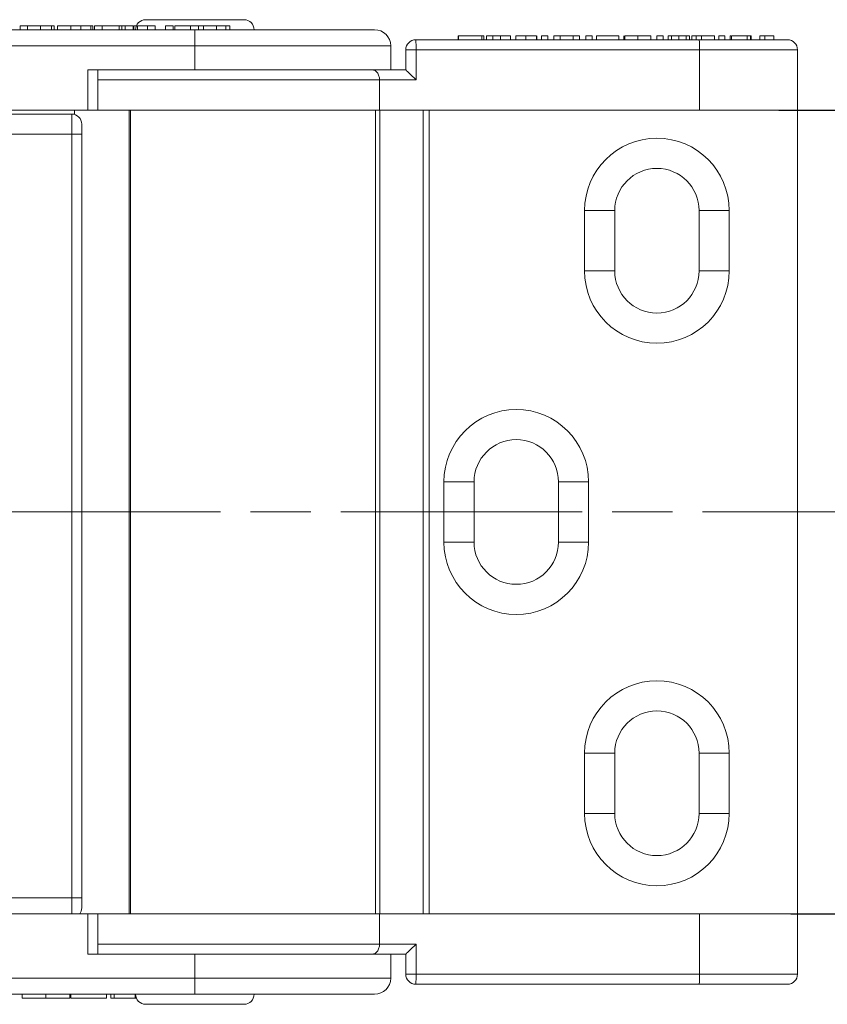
# Model space of a CAD drawing. Header units: millimetres. Extents: x 3578 to 4080, y -235 to 116.
# Tile 10 of 34: x 3964 to 4004, y -151 to -102. Entities that reach past the tile are written whole.
import ezdxf

# ---------------------------------------------------------------- set-up
doc = ezdxf.new("R2010")
doc.units = ezdxf.units.MM
doc.linetypes.add('ACAD_ISO08W100', pattern=[36, 24, -3, 6, -3])
doc.linetypes.add('CENTER', pattern=[0.6, 0.375, -0.075, 0.075, -0.075])
doc.layers.add('中心线', color=1, linetype='CENTER', lineweight=25)
doc.styles.get("Standard").update_dxf_attribs({"font": '仿宋_GB2312.ttf', "width": 0.8})
doc.dimstyles.new('ISO-15', dxfattribs={"dimtxt": 5, "dimasz": 5, "dimexe": 2.5, "dimexo": 0.625, "dimgap": 2.5, "dimtad": 1, "dimdsep": 46, "dimtxsty": 'Standard', "dimcen": 2.5, "dimadec": 0, "dimazin": 0, "dimtfac": 1, "dimtmove": 0, "dimatfit": 3, "dimfxl": 0, "dimarcsym": 0})

# ---------------------------------------------------------------- blocks, each defined once
blk = doc.blocks.new('*D345')
at = {"color": 0, "lineweight": -2}
for p, q in [((4001.507, -106.246), (4027.524, -106.246)), ((4025.024, -111.246), (4025.024, -141.246)), ((4002.096, -146.246), (4027.524, -146.246))]:
    blk.add_line(p, q, dxfattribs=at)
at = {"color": 0, "lineweight": 9}
for points in [[(4024.19, -111.246), (4025.857, -111.246), (4025.024, -106.246)], [(4024.19, -141.246), (4025.857, -141.246), (4025.024, -146.246)]]:
    blk.add_solid(points, dxfattribs=at)
at = {"layer": 'Defpoints', "color": 0, "lineweight": 9}
for p in [(4000.882, -106.246), (4001.471, -146.246), (4025.024, -146.246)]:
    blk.add_point(p, dxfattribs=at)
at = {"color": 0, "lineweight": 9, "insert": (4020.024, -126.246), "char_height": 5, "attachment_point": 5, "rotation": 90}
blk.add_mtext('40', dxfattribs=at)

msp = doc.modelspace()

# ---------------------------------------------------------------- linework, layer by layer
at = {"color": 7, "linetype": 'Continuous', "lineweight": 15}
for p, q in [((3972.436, -102.246), (3958.107, -102.246)), ((3963.738, -102.246), (3963.738, -102.046)), ((3964.105, -102.246), (3964.105, -102.046)), ((3964.573, -102.046), (3964.51, -102.046)), ((3964.76, -102.046), (3964.76, -102.246)), ((3965.297, -102.246), (3965.297, -102.046)), ((3965.439, -102.246), (3965.439, -102.046)), ((3965.591, -102.046), (3965.591, -102.246)), ((3965.591, -102.046), (3966.268, -102.046)), ((3966.268, -102.246), (3966.268, -102.046)), ((3967.197, -102.046), (3966.615, -102.046)), ((3966.753, -102.246), (3966.753, -102.046)), ((3967.357, -102.046), (3967.197, -102.046)), ((3967.258, -102.246), (3967.258, -102.046)), ((3967.357, -102.246), (3967.357, -102.046)), ((3967.436, -102.246), (3967.436, -102.046)), ((3967.821, -102.046), (3967.436, -102.046)), ((3967.821, -102.046), (3967.821, -102.246)), ((3968.667, -102.046), (3967.821, -102.046)), ((3968.667, -102.246), (3968.667, -102.046)), ((3968.795, -102.046), (3968.667, -102.046)), ((3968.795, -102.246), (3968.795, -102.046)), ((3968.973, -102.046), (3968.795, -102.046)), ((3968.973, -102.246), (3968.973, -102.046)), ((3969.358, -102.046), (3968.973, -102.046)), ((3969.358, -102.046), (3969.358, -102.246)), ((3969.404, -102.246), (3969.404, -102.046)), ((3969.588, -102.246), (3969.588, -102.046)), ((3970.075, -102.246), (3970.075, -102.046)), ((3970.075, -102.046), (3970.46, -102.046)), ((3970.46, -102.246), (3970.46, -102.046)), ((3970.971, -102.246), (3970.971, -102.046)), ((3971.356, -102.046), (3970.971, -102.046)), ((3971.356, -102.046), (3971.356, -102.246)), ((3971.432, -102.246), (3971.432, -102.046)), ((3972.226, -102.046), (3971.432, -102.046)), ((3972.226, -102.246), (3972.226, -102.046)), ((3972.611, -102.046), (3972.226, -102.046)), ((3972.436, -103.046), (3972.436, -102.246)), ((3972.611, -102.046), (3972.611, -102.246)), ((3972.867, -102.046), (3972.611, -102.046)), ((3972.867, -102.246), (3972.867, -102.046)), ((3973.52, -102.246), (3973.52, -102.046)), ((3973.976, -102.246), (3973.976, -102.046)), ((3974.174, -102.246), (3974.174, -102.046)), ((3983.436, -102.746), (3997.544, -102.746)), ((3985.539, -102.746), (3985.539, -102.546)), ((3985.564, -102.546), (3985.539, -102.546)), ((3986.718, -102.546), (3985.564, -102.546)), ((3985.564, -102.746), (3985.564, -102.546)), ((3986.718, -102.746), (3986.718, -102.546)), ((3986.821, -102.546), (3986.718, -102.546)), ((3986.821, -102.746), (3986.821, -102.546)), ((3986.949, -102.746), (3986.949, -102.546)), ((3987.267, -102.746), (3987.267, -102.546)), ((3987.645, -102.746), (3987.645, -102.546)), ((3987.645, -102.546), (3988.154, -102.546)), ((3988.154, -102.746), (3988.154, -102.546)), ((3988.411, -102.746), (3988.411, -102.546)), ((3988.911, -102.746), (3988.911, -102.546)), ((3989.436, -102.746), (3989.436, -102.546)), ((3989.462, -102.746), (3989.462, -102.546)), ((3989.693, -102.746), (3989.693, -102.546)), ((3990, -102.546), (3989.693, -102.546)), ((3990, -102.746), (3990, -102.546)), ((3990.308, -102.746), (3990.308, -102.546)), ((3990.616, -102.546), (3990.308, -102.546)), ((3991.268, -102.546), (3990.616, -102.546)), ((3990.616, -102.746), (3990.616, -102.546)), ((3991.268, -102.746), (3991.268, -102.546)), ((3991.59, -102.546), (3991.268, -102.546)), ((3991.59, -102.746), (3991.59, -102.546)), ((3991.898, -102.746), (3991.898, -102.546)), ((3992.206, -102.546), (3991.898, -102.546)), ((3992.206, -102.746), (3992.206, -102.546)), ((3992.436, -102.746), (3992.436, -102.546)), ((3993.539, -102.546), (3992.436, -102.546)), ((3993.539, -102.746), (3993.539, -102.546)), ((3993.795, -102.746), (3993.795, -102.546)), ((3993.847, -102.746), (3993.847, -102.546)), ((3994.479, -102.746), (3994.479, -102.546)), ((3994.479, -102.546), (3995.129, -102.546)), ((3995.129, -102.746), (3995.129, -102.546)), ((3995.744, -102.546), (3995.436, -102.546)), ((3995.436, -102.746), (3995.436, -102.546)), ((3995.744, -102.746), (3995.744, -102.546)), ((3996, -102.746), (3996, -102.546)), ((3996.158, -102.746), (3996.158, -102.546)), ((3996.526, -102.746), (3996.526, -102.546)), ((3996.893, -102.546), (3996.893, -102.746)), ((3997.052, -102.746), (3997.052, -102.546)), ((3997.18, -102.746), (3997.18, -102.546)), ((3997.385, -102.546), (3997.18, -102.546)), ((3997.385, -102.746), (3997.385, -102.546)), ((3997.652, -102.546), (3997.385, -102.546)), ((3997.652, -102.746), (3997.652, -102.546)), ((3998.308, -102.546), (3997.652, -102.546)), ((3998.308, -102.746), (3998.308, -102.546)), ((3998.821, -102.546), (3998.513, -102.546)), ((3998.513, -102.746), (3998.513, -102.546)), ((3998.821, -102.746), (3998.821, -102.546)), ((3999.077, -102.746), (3999.077, -102.546)), ((3999.154, -102.746), (3999.154, -102.546)), ((3999.923, -102.546), (3999.154, -102.546)), ((3999.923, -102.746), (3999.923, -102.546)), ((4000.103, -102.546), (3999.923, -102.546)), ((4000.103, -102.746), (4000.103, -102.546)), ((4000.129, -102.546), (4000.103, -102.546)), ((4000.129, -102.746), (4000.129, -102.546)), ((4000.564, -102.546), (4000.564, -102.746)), ((4000.564, -102.546), (4000.81, -102.546)), ((4000.81, -102.746), (4000.81, -102.546)), ((4001.257, -102.746), (4001.257, -102.546)), ((3957.772, -103.046), (3972.436, -103.046)), ((3972.436, -103.046), (3972.436, -104.246)), ((3982.186, -103.046), (3972.436, -103.046)), ((3982.186, -104.246), (3982.186, -103.046)), ((3982.936, -103.246), (3982.936, -104.246)), ((3983.448, -103.246), (3982.936, -103.246)), ((3983.448, -104.746), (3983.448, -103.246)), ((3983.448, -103.246), (3997.556, -103.246)), ((3997.556, -103.246), (3997.556, -106.246)), ((4002.436, -103.246), (3997.556, -103.246)), ((4002.436, -106.246), (4002.436, -103.246)), ((3967.101, -104.246), (3967.101, -106.246)), ((3967.101, -104.246), (3972.436, -104.246)), ((3967.601, -106.246), (3967.601, -104.246)), ((3972.436, -104.246), (3981.792, -104.246)), ((3981.792, -104.246), (3982.936, -104.246)), ((3981.629, -104.746), (3967.601, -104.746)), ((3981.629, -106.246), (3981.629, -104.746)), ((3981.629, -104.746), (3983.448, -104.746)), ((3967.101, -106.246), (3952.436, -106.246)), ((3966.453, -106.246), (3966.453, -106.468)), ((3967.101, -106.246), (3967.601, -106.246)), ((3967.601, -106.246), (3981.629, -106.246)), ((3969.169, -106.246), (3969.169, -146.246)), ((3969.236, -146.246), (3969.236, -106.246)), ((3981.436, -106.246), (3981.436, -146.246)), ((3981.629, -106.246), (3997.556, -106.246)), ((3981.65, -146.246), (3981.65, -106.246)), ((3983.807, -106.246), (3983.807, -146.246)), ((3984.094, -146.246), (3984.094, -106.246)), ((3997.556, -106.246), (4002.436, -106.246)), ((4002.436, -146.246), (4002.436, -106.246)), ((3966.306, -106.446), (3953.806, -106.446)), ((3966.306, -107.446), (3966.306, -106.446)), ((3953.806, -107.446), (3966.306, -107.446)), ((3966.806, -107.446), (3966.306, -107.446)), ((3966.306, -107.446), (3966.306, -145.446)), ((3966.806, -145.446), (3966.806, -107.446)), ((3991.836, -114.246), (3991.836, -111.246)), ((3993.336, -111.246), (3991.836, -111.246)), ((3993.336, -114.246), (3993.336, -111.246)), ((3997.536, -111.246), (3999.036, -111.246)), ((3997.536, -111.246), (3997.536, -114.246)), ((3999.036, -111.246), (3999.036, -114.246)), ((3993.336, -114.246), (3991.836, -114.246)), ((3999.036, -114.246), (3997.536, -114.246)), ((3984.836, -127.746), (3984.836, -124.746)), ((3984.836, -124.746), (3986.336, -124.746)), ((3986.336, -127.746), (3986.336, -124.746)), ((3990.536, -124.746), (3990.536, -127.746)), ((3990.536, -124.746), (3992.036, -124.746)), ((3992.036, -124.746), (3992.036, -127.746)), ((3986.336, -127.746), (3984.836, -127.746)), ((3990.536, -127.746), (3992.036, -127.746)), ((3991.836, -141.246), (3991.836, -138.246)), ((3991.836, -138.246), (3993.336, -138.246)), ((3993.336, -141.246), (3993.336, -138.246)), ((3997.536, -138.246), (3999.036, -138.246)), ((3997.536, -138.246), (3997.536, -141.246)), ((3999.036, -138.246), (3999.036, -141.246)), ((3993.336, -141.246), (3991.836, -141.246)), ((3997.536, -141.246), (3999.036, -141.246)), ((3966.306, -145.446), (3953.806, -145.446)), ((3966.306, -145.446), (3966.806, -145.446)), ((3966.306, -146.246), (3966.306, -145.446)), ((3952.436, -146.246), (3967.101, -146.246)), ((3967.101, -146.246), (3967.101, -148.246)), ((3967.601, -146.246), (3967.101, -146.246)), ((3967.601, -148.246), (3967.601, -146.246)), ((3981.629, -146.246), (3967.601, -146.246)), ((3981.629, -147.746), (3981.629, -146.246)), ((3997.556, -146.246), (3981.629, -146.246)), ((3997.556, -146.246), (3997.556, -149.246)), ((4002.436, -146.246), (3997.556, -146.246)), ((4002.436, -149.246), (4002.436, -146.246)), ((3967.601, -147.746), (3981.629, -147.746)), ((3983.448, -147.746), (3981.629, -147.746)), ((3983.448, -149.246), (3983.448, -147.746)), ((3967.101, -148.246), (3972.436, -148.246)), ((3972.436, -148.246), (3972.436, -149.446)), ((3981.792, -148.246), (3972.436, -148.246)), ((3981.792, -148.246), (3982.936, -148.246)), ((3982.186, -149.446), (3982.186, -148.246)), ((3982.936, -148.246), (3982.936, -149.246)), ((3972.436, -149.446), (3957.772, -149.446)), ((3972.436, -149.446), (3972.436, -150.246)), ((3972.436, -149.446), (3982.186, -149.446)), ((3982.936, -149.246), (3983.448, -149.246)), ((3997.556, -149.246), (3983.448, -149.246)), ((3997.556, -149.246), (4002.436, -149.246)), ((3997.544, -149.746), (3983.436, -149.746)), ((3958.107, -150.246), (3972.436, -150.246)), ((3963.834, -150.246), (3963.834, -150.446)), ((3965.016, -150.446), (3965.016, -150.246)), ((3966.206, -150.246), (3966.206, -150.446)), ((3966.268, -150.446), (3966.268, -150.246)), ((3968.03, -150.246), (3968.03, -150.446)), ((3968.253, -150.246), (3968.253, -150.446)), ((3968.413, -150.246), (3968.413, -150.446)), ((3969.471, -150.446), (3969.471, -150.246)), ((3966.268, -150.446), (3968.03, -150.446)), ((3968.253, -150.446), (3968.413, -150.446)), ((3968.413, -150.446), (3969.471, -150.446)), ((3969.471, -150.446), (3969.528, -150.446))]:
    msp.add_line(p, q, dxfattribs=at)
for centre, radius, start, end in [((3969.986, -102.246), 0.5, 90, 180), ((3974.886, -102.246), 0.5, 0, 90), ((3981.386, -103.046), 0.8, 0, 90), ((3983.436, -103.246), 0.5, 90, 180), ((3978.236, -103.121), 5.214, 358.627, 4.1252), ((3992.344, -103.121), 5.214, 358.627, 4.1252), ((4001.936, -103.246), 0.5, 0, 90), ((3966.306, -106.946), 0.5, 360, 90), ((3995.436, -111.246), 3.6, 360, 180), ((3995.436, -111.246), 2.1, 0, 180), ((3995.436, -114.246), 3.6, 180, 360), ((3995.436, -114.246), 2.1, 180, 0), ((3988.436, -124.746), 3.6, 360, 180), ((3988.436, -124.746), 2.1, 0, 180), ((3988.436, -127.746), 3.6, 180, 360), ((3988.436, -127.746), 2.1, 180, 0), ((3995.436, -138.246), 3.6, 360, 180), ((3995.436, -138.246), 2.1, 0, 180), ((3995.436, -141.246), 3.6, 180, 360), ((3995.436, -141.246), 2.1, 180, 0), ((3966.306, -145.946), 0.5, 323.1301, 360), ((3981.386, -149.446), 0.8, 270, 360), ((3983.436, -149.246), 0.5, 180, 270), ((3978.236, -149.371), 5.214, 355.8748, 1.373), ((3992.344, -149.371), 5.214, 355.8748, 1.373), ((4001.936, -149.246), 0.5, 270, 0), ((3969.986, -150.246), 0.5, 180, 270), ((3974.886, -150.246), 0.5, 270, 0)]:
    msp.add_arc(centre, radius, start, end, dxfattribs=at)
for centre, major_axis, start_param, end_param in [((3983.436, -104.746), (-0.5, 0.5), 4.700376, 6.271173), ((3983.436, -147.746), (-0.5, -0.5), 0.012013, 1.582809)]:
    msp.add_ellipse(centre, major_axis=major_axis, ratio=0.012013, start_param=start_param, end_param=end_param, dxfattribs=at)
for points, knots in [([(3974.886, -101.746), (3974.853, -101.746), (3974.803, -101.746), (3974.497, -101.746), (3974.181, -101.746), (3973.791, -101.746), (3973.22, -101.746), (3972.436, -101.746), (3971.652, -101.746), (3971.081, -101.746), (3970.692, -101.746), (3970.375, -101.746), (3970.07, -101.746), (3970.019, -101.746), (3969.986, -101.746)], [0, 0, 0, 0, 0.119721, 0.184896, 0.25, 0.315174, 0.380279, 0.5, 0.619721, 0.684896, 0.75, 0.815174, 0.880279, 1, 1, 1, 1]), ([(3964.156, -102.046), (3964.106, -102.046), (3963.988, -102.046), (3963.846, -102.046), (3963.752, -102.046), (3963.743, -102.046), (3963.738, -102.046)], [0, 0, 0, 0, 0.1784934, 0.4138134, 0.6871296, 1, 1, 1, 1]), ([(3964.76, -102.046), (3964.666, -102.046), (3964.505, -102.046), (3964.31, -102.046), (3964.184, -102.046), (3964.125, -102.046), (3964.11, -102.046), (3964.105, -102.046)], [0, 0, 0, 0, 0.284938, 0.489037, 0.692754, 0.904788, 1, 1, 1, 1]), ([(3965.297, -102.046), (3965.271, -102.046), (3965.218, -102.046), (3965.118, -102.046), (3965.006, -102.046), (3964.906, -102.046), (3964.823, -102.046), (3964.781, -102.046), (3964.76, -102.046)], [0, 0, 0, 0, 0.198178, 0.402258, 0.594941, 0.795362, 0.897384, 1, 1, 1, 1]), ([(3965.439, -102.046), (3965.438, -102.046), (3965.437, -102.046), (3965.429, -102.046), (3965.415, -102.046), (3965.393, -102.046), (3965.357, -102.046), (3965.317, -102.046), (3965.297, -102.046)], [0, 0, 0, 0, 0.142815, 0.286331, 0.415095, 0.544797, 0.769652, 1, 1, 1, 1]), ([(3966.268, -102.046), (3966.302, -102.046), (3966.368, -102.046), (3966.482, -102.046), (3966.587, -102.046), (3966.682, -102.046), (3966.729, -102.046), (3966.753, -102.046)], [0, 0, 0, 0, 0.2061597, 0.4123253, 0.7060368, 0.8529783, 1, 1, 1, 1]), ([(3966.753, -102.046), (3966.82, -102.046), (3966.943, -102.046), (3967.093, -102.046), (3967.196, -102.046), (3967.251, -102.046), (3967.256, -102.046), (3967.258, -102.046)], [0, 0, 0, 0, 0.24221, 0.444968, 0.647176, 0.869019, 1, 1, 1, 1]), ([(3969.491, -102.046), (3969.479, -102.046), (3969.406, -102.046), (3969.405, -102.046), (3969.404, -102.046)], [0, 0, 0, 0, 0.158241, 1, 1, 1, 1]), ([(3969.588, -102.046), (3969.649, -102.046), (3969.77, -102.046), (3969.935, -102.046), (3970.028, -102.046), (3970.075, -102.046)], [0, 0, 0, 0, 0.340777, 0.666506, 1, 1, 1, 1]), ([(3981.386, -102.246), (3981.357, -102.246), (3981.297, -102.246), (3980.799, -102.246), (3979.974, -102.246), (3978.81, -102.246), (3977.379, -102.246), (3975.775, -102.246), (3974.107, -102.246), (3972.982, -102.246), (3972.436, -102.246)], [0, 0, 0, 0, 0.116516, 0.240011, 0.368641, 0.5, 0.631359, 0.759989, 0.883484, 1, 1, 1, 1]), ([(3973.52, -102.046), (3973.452, -102.046), (3973.322, -102.046), (3973.149, -102.046), (3973.013, -102.046), (3972.878, -102.046), (3972.871, -102.046), (3972.866, -102.046)], [0, 0, 0, 0, 0.147573, 0.284708, 0.42143, 0.569087, 1, 1, 1, 1]), ([(3973.976, -102.046), (3973.954, -102.046), (3973.909, -102.046), (3973.826, -102.046), (3973.736, -102.046), (3973.653, -102.046), (3973.581, -102.046), (3973.54, -102.046), (3973.52, -102.046)], [0, 0, 0, 0, 0.193766, 0.39358, 0.576637, 0.765409, 0.88229, 1, 1, 1, 1]), ([(3974.174, -102.046), (3974.173, -102.046), (3974.171, -102.046), (3974.15, -102.046), (3974.12, -102.046), (3974.088, -102.046), (3974.043, -102.046), (3973.998, -102.046), (3973.976, -102.046)], [0, 0, 0, 0, 0.236152, 0.473855, 0.601652, 0.730266, 0.863502, 1, 1, 1, 1]), ([(3986.949, -102.546), (3986.951, -102.546), (3986.956, -102.546), (3987.011, -102.546), (3987.105, -102.546), (3987.2, -102.546), (3987.254, -102.546), (3987.267, -102.546)], [0, 0, 0, 0, 0.254109, 0.509869, 0.758571, 0.943833, 1, 1, 1, 1]), ([(3987.267, -102.546), (3987.287, -102.546), (3987.328, -102.546), (3987.391, -102.546), (3987.454, -102.546), (3987.518, -102.546), (3987.581, -102.546), (3987.623, -102.546), (3987.645, -102.546)], [0, 0, 0, 0, 0.1650957, 0.3323336, 0.4989735, 0.6657812, 0.8328611, 1, 1, 1, 1]), ([(3988.911, -102.546), (3988.843, -102.546), (3988.726, -102.546), (3988.585, -102.546), (3988.487, -102.546), (3988.421, -102.546), (3988.414, -102.546), (3988.411, -102.546)], [0, 0, 0, 0, 0.244171, 0.417431, 0.589751, 0.797473, 1, 1, 1, 1]), ([(3989.436, -102.546), (3989.424, -102.546), (3989.405, -102.546), (3989.307, -102.546), (3989.179, -102.546), (3989.04, -102.546), (3988.95, -102.546), (3988.911, -102.546)], [0, 0, 0, 0, 0.3216668, 0.5091114, 0.6978137, 0.8706424, 1, 1, 1, 1]), ([(3993.847, -102.546), (3993.853, -102.546), (3993.866, -102.546), (3993.964, -102.546), (3994.087, -102.546), (3994.259, -102.546), (3994.391, -102.546), (3994.479, -102.546)], [0, 0, 0, 0, 0.21808, 0.432748, 0.574786, 0.717128, 1, 1, 1, 1]), ([(3996.158, -102.546), (3996.134, -102.546), (3996.086, -102.546), (3996.049, -102.546), (3996.023, -102.546), (3996.01, -102.546), (3996.001, -102.546), (3996.001, -102.546), (3996, -102.546)], [0, 0, 0, 0, 0.179055, 0.363064, 0.52073, 0.679326, 0.83951, 1, 1, 1, 1]), ([(3996.526, -102.546), (3996.496, -102.546), (3996.434, -102.546), (3996.349, -102.546), (3996.275, -102.546), (3996.223, -102.546), (3996.185, -102.546), (3996.167, -102.546), (3996.158, -102.546)], [0, 0, 0, 0, 0.205745, 0.41914, 0.597967, 0.784446, 0.891822, 1, 1, 1, 1]), ([(3996.893, -102.546), (3996.877, -102.546), (3996.846, -102.546), (3996.79, -102.546), (3996.729, -102.546), (3996.666, -102.546), (3996.598, -102.546), (3996.55, -102.546), (3996.526, -102.546)], [0, 0, 0, 0, 0.1832926, 0.3708047, 0.5204691, 0.6744147, 0.8351892, 1, 1, 1, 1]), ([(3997.052, -102.546), (3997.051, -102.546), (3997.049, -102.546), (3997.032, -102.546), (3997.009, -102.546), (3996.982, -102.546), (3996.947, -102.546), (3996.911, -102.546), (3996.893, -102.546)], [0, 0, 0, 0, 0.240478, 0.481926, 0.608703, 0.736129, 0.866883, 1, 1, 1, 1]), ([(3997.544, -102.746), (3998.101, -102.746), (3998.956, -102.746), (3999.978, -102.746), (4000.679, -102.746), (4001.243, -102.746), (4001.788, -102.746), (4001.878, -102.746), (4001.936, -102.746)], [0, 0, 0, 0, 0.239786, 0.368572, 0.5, 0.631428, 0.760214, 1, 1, 1, 1]), ([(3999.123, -102.546), (3999.115, -102.546), (3999.079, -102.546), (3999.078, -102.546), (3999.077, -102.546)], [0, 0, 0, 0, 0.220402, 1, 1, 1, 1]), ([(4000.81, -102.546), (4000.844, -102.546), (4000.922, -102.546), (4001.103, -102.546), (4001.23, -102.546), (4001.257, -102.546)], [0, 0, 0, 0, 0.385879, 0.872038, 1, 1, 1, 1]), ([(3972.529, -104.246), (3972.548, -104.246), (3973.107, -104.246), (3974.228, -104.246), (3975.839, -104.246), (3977.364, -104.246), (3978.723, -104.246), (3979.847, -104.246), (3980.722, -104.246), (3981.087, -104.246), (3981.265, -104.246)], [0, 0, 0, 0, 0.004906, 0.144614, 0.288997, 0.435837, 0.582677, 0.72706, 0.866767, 1, 1, 1, 1]), ([(3981.265, -104.246), (3981.309, -104.252), (3981.396, -104.264), (3981.497, -104.35), (3981.563, -104.451), (3981.6, -104.545), (3981.624, -104.644), (3981.627, -104.713), (3981.629, -104.746)], [0, 0, 0, 0, 0.2494928, 0.4990839, 0.6363631, 0.7644642, 0.8850235, 1, 1, 1, 1]), ([(3966.806, -107.446), (3966.806, -107.383), (3966.806, -107.286), (3966.806, -107.17), (3966.806, -107.09), (3966.806, -107.026), (3966.806, -106.963), (3966.806, -106.953), (3966.806, -106.946)], [0, 0, 0, 0, 0.239443, 0.369379, 0.5, 0.629936, 0.760557, 1, 1, 1, 1]), ([(3966.806, -145.946), (3966.806, -145.94), (3966.806, -145.929), (3966.806, -145.867), (3966.806, -145.803), (3966.806, -145.723), (3966.806, -145.606), (3966.806, -145.509), (3966.806, -145.446)], [0, 0, 0, 0, 0.239443, 0.369379, 0.5, 0.629936, 0.760557, 1, 1, 1, 1]), ([(3981.265, -148.246), (3981.309, -148.24), (3981.396, -148.228), (3981.497, -148.143), (3981.563, -148.041), (3981.6, -147.948), (3981.624, -147.848), (3981.627, -147.78), (3981.629, -147.746)], [0, 0, 0, 0, 0.2494932, 0.4990846, 0.6363765, 0.7644821, 0.8850371, 1, 1, 1, 1]), ([(3981.265, -148.246), (3981.087, -148.246), (3980.722, -148.246), (3979.847, -148.246), (3978.723, -148.246), (3977.364, -148.246), (3975.839, -148.246), (3974.228, -148.246), (3973.107, -148.246), (3972.548, -148.246), (3972.529, -148.246)], [0, 0, 0, 0, 0.133233, 0.27294, 0.417323, 0.564163, 0.711003, 0.855386, 0.995094, 1, 1, 1, 1]), ([(4001.936, -149.746), (4001.878, -149.746), (4001.788, -149.746), (4001.243, -149.746), (4000.679, -149.746), (3999.978, -149.746), (3998.956, -149.746), (3998.101, -149.746), (3997.544, -149.746)], [0, 0, 0, 0, 0.239786, 0.368572, 0.5, 0.631428, 0.760214, 1, 1, 1, 1]), ([(3981.386, -150.246), (3981.357, -150.246), (3981.297, -150.246), (3980.799, -150.246), (3979.974, -150.246), (3978.81, -150.246), (3977.379, -150.246), (3975.775, -150.246), (3974.107, -150.246), (3972.982, -150.246), (3972.436, -150.246)], [0, 0, 0, 0, 0.116516, 0.240011, 0.368641, 0.5, 0.631359, 0.759989, 0.883484, 1, 1, 1, 1]), ([(3963.834, -150.446), (3963.84, -150.446), (3963.854, -150.446), (3964.007, -150.446), (3964.282, -150.446), (3964.637, -150.446), (3964.886, -150.446), (3965.016, -150.446)], [0, 0, 0, 0, 0.204609, 0.411109, 0.621842, 0.801311, 1, 1, 1, 1]), ([(3965.016, -150.446), (3965.151, -150.446), (3965.423, -150.446), (3965.778, -150.446), (3966.028, -150.446), (3966.182, -150.446), (3966.197, -150.446), (3966.206, -150.446)], [0, 0, 0, 0, 0.205416, 0.413489, 0.592452, 0.772931, 1, 1, 1, 1]), ([(3969.986, -150.746), (3970.019, -150.746), (3970.07, -150.746), (3970.375, -150.746), (3970.692, -150.746), (3971.082, -150.746), (3971.653, -150.746), (3972.436, -150.746), (3973.22, -150.746), (3973.791, -150.746), (3974.181, -150.746), (3974.498, -150.746), (3974.803, -150.746), (3974.853, -150.746), (3974.886, -150.746)], [0, 0, 0, 0, 0.119721, 0.184896, 0.25, 0.315174, 0.380279, 0.5, 0.619721, 0.684896, 0.75, 0.815174, 0.880279, 1, 1, 1, 1])]:
    msp.add_open_spline(points, degree=3, knots=knots, dxfattribs=at)
at = {"layer": '中心线', "linetype": 'ACAD_ISO08W100', "lineweight": 13, "ltscale": 0.5}
msp.add_line((4009.71, -126.246), (3745.869, -126.246), dxfattribs=at)

# ---------------------------------------------------------------- dimensions: what is measured, and where the dimension line sits
at = {"color": 5, "lineweight": 9}
dim = msp.add_linear_dim(base=(4025.024, -146.246), p1=(4000.882, -106.246), p2=(4001.471, -146.246), angle=90, dimstyle='ISO-15', dxfattribs=at)
dim.commit()
dim.dimension.update_dxf_attribs({"geometry": '*D345', "text_midpoint": (4020.024, -126.246)})

doc.saveas('drawing.dxf')
